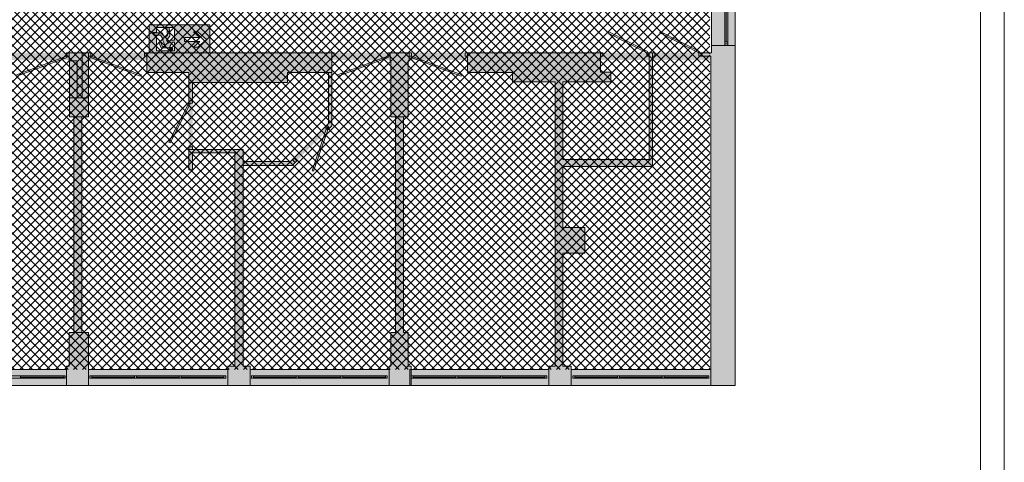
# Paper-space layout 'AP-09 STREFY POŻAROWE I EWAKUACJA - PIĘTRO 7' of a CAD drawing. Header units: millimetres. Extents: x 0 to 594, y 0 to 450.
# Tile 11 of 14: x 392 to 594, y 117 to 208. Entities that reach past the tile are written whole.
import ezdxf
from ezdxf.xclip import XClip

# ---------------------------------------------------------------- set-up
doc = ezdxf.new("R2010")
doc.units = ezdxf.units.MM
doc.header["$MEASUREMENT"] = 0
doc.header["$XCLIPFRAME"] = 0
for name, color, linetype, lineweight in [('A_Arkusz_Nr_pióra__1', 7, 'Continuous', 20), ('A_ewakuacja_Nr_pióra__4', 94, 'Continuous', 18), ('A_podkład_Nr_pióra__2', 8, 'Continuous', 13), ('A_ppoż proj_Nr_pióra__81', 2, 'Continuous', 5)]:
    doc.layers.add(name, color=color, linetype=linetype, lineweight=lineweight)
for name, color, linetype, lineweight, true_color in [('A_ewakuacja_Nr_pióra__104', 7, 'Continuous', 5, 0x006532), ('A_podkład_Nr_pióra__254', 7, 'Continuous', 5, 0xfdfdfd), ('A_ppoż proj_Nr_pióra__211', 7, 'Continuous', 5, 0xfe65fe)]:
    doc.layers.add(name, color=color, linetype=linetype, lineweight=lineweight, true_color=true_color)
doc.layers.add('A_podrys', color=7, linetype='Continuous')

# ---------------------------------------------------------------- blocks, each defined once
blk = doc.blocks.new('Rysunek_1_1', base_point=(-1569.58, -182.96))
at = {"layer": 'A_ewakuacja_Nr_pióra__104', "linetype": 'Continuous', "lineweight": 0, "true_color": 0x004c26}
h = blk.add_hatch(color=118, dxfattribs=at)
h.paths.add_polyline_path([(418.26, 207.41), (418.26, 201.67), (430.75, 201.67), (430.75, 207.41)])
h.paths.add_polyline_path([(423.51, 202.02), (419.79, 202.02), (419.79, 205.15), (419.53, 205.15, -0.24241), (419.05, 205.81), (419.79, 205.81), (419.79, 206.86), (423.5, 206.86), (423.5, 204.23), (422.61, 204.23), (422.31, 203.63), (421.85, 204.26), (422.52, 205.06), (422.4, 206.82), (421.91, 206.82), (422.05, 205.28), (421.53, 204.82), (420.93, 205.73), (419.27, 205.73, 0.304489), (419.63, 205.26), (420.62, 205.26), (421.17, 204.48, 0.230447), (421.13, 203.98), (421.23, 203.81), (421.72, 202.96), (421.05, 202.96), (420.67, 203.79, 1.14772), (420.33, 203.64), (420.78, 202.64), (422.2, 202.64, 0.414214), (422.62, 203.05), (423.06, 203.85), (423.51, 203.85)], flags=0)
h.paths.add_polyline_path([(425.56, 204), (425.56, 204.81), (428.68, 204.81), (427.4, 205.99), (428.3, 205.99), (430.06, 204.39), (428.31, 202.8), (427.38, 202.8), (428.68, 204)], flags=0)
blk.add_hatch(color=118, dxfattribs=at).paths.add_polyline_path([(422.5, 202.33, 1), (423.09, 202.62, 1)])
at = {"layer": 'A_podkład_Nr_pióra__254', "linetype": 'Continuous', "lineweight": 5, "true_color": 0xfdfdfd}
h = blk.add_hatch(color=7, dxfattribs=at)
h.paths.add_polyline_path([(70.72, 133.27), (538.72, 133.27), (538.72, 227.67), (538.02, 227.67), (538.02, 260.47), (538.72, 260.47), (538.72, 355.07), (203.72, 355.07), (203.72, 351.07), (204.02, 351.07), (204.02, 293.67), (204.02, 286.87), (249.02, 286.87), (296.52, 286.87), (369.49, 286.87), (372.52, 286.87), (533.82, 286.87), (533.82, 266.77), (533.82, 263.97), (508.72, 263.97), (508.72, 266.77), (457.72, 266.77), (457.72, 266.87), (418.72, 266.87), (418.72, 264.22), (402.12, 264.22), (402.12, 264.32), (397.12, 264.32, 0.414214), (392.12, 259.32), (392.12, 229.12, 0.414214), (397.12, 224.12), (418.72, 224.12), (418.72, 221.57), (456.32, 221.57), (458.42, 221.57), (509.02, 221.57), (509.02, 224.47), (533.82, 224.47), (533.82, 201.67), (509.78, 201.67), (509.02, 201.67), (458.42, 201.67), (456.32, 201.67), (418.72, 201.67), (406.32, 201.67), (149.02, 201.67), (149.02, 201.47), (101.32, 201.47), (76.12, 201.47), (76.12, 224.27), (101.32, 224.27), (101.32, 221.57), (121.32, 221.57), (121.32, 224.27), (137.77, 224.27), (137.77, 223.97), (141.67, 223.97), (141.67, 229.07), (164.82, 229.07), (164.82, 221.67), (173.12, 221.67), (173.12, 231.82), (172.32, 231.82), (172.32, 230.07), (165.57, 230.07), (165.57, 240.47), (172.32, 240.47), (172.32, 238.72), (173.12, 238.72), (172.32, 242.42), (172.32, 241.47), (165.57, 241.47), (165.57, 258.47), (172.32, 258.47), (172.32, 256.42), (173.12, 256.42), (173.12, 266.57), (168.62, 266.57), (166.22, 266.57), (166.22, 259.67), (141.72, 259.67), (141.72, 263.97), (137.71, 263.97), (137.71, 263.77), (123.62, 263.77), (76.12, 263.77), (76.12, 293.67), (123.62, 293.67), (141.72, 293.67), (166.22, 293.67), (168.62, 293.67), (168.62, 286.97), (173.12, 286.97), (173.12, 293.67), (183.12, 293.67), (183.12, 299.47), (173.82, 299.47), (173.82, 351.07), (175.22, 351.07), (175.22, 355.07), (70.72, 355.07), (70.72, 260.47), (71.92, 260.47), (71.92, 257.47), (71.92, 230.27), (71.92, 228.02), (70.72, 228.02)])
h.paths.add_polyline_path([(94.22, 295.27), (76.12, 295.27), (76.12, 321.24), (76.12, 351.77), (104.72, 351.77), (104.72, 351.07), (106.12, 351.07), (106.12, 321.24), (102.43, 321.24), (94.22, 312.94)], flags=0)
h.paths.add_polyline_path([(76.12, 199.87), (89.57, 199.87), (89.57, 195.57), (99.16, 195.57), (104.42, 195.57), (111.88, 195.57), (111.88, 200.77), (121.78, 200.77), (121.78, 196.37), (126.47, 196.37), (126.47, 191.37), (121.47, 191.37), (121.47, 184.67), (138.97, 184.67), (138.97, 144.17), (137.77, 144.17), (137.77, 136.57), (109.17, 136.57), (109.17, 137.27), (104.42, 137.27), (104.42, 136.57), (89.57, 136.57), (76.12, 136.57)], flags=0)
h.paths.add_polyline_path([(95.02, 302.27), (95.02, 312.63), (102.78, 320.44), (106.12, 320.44), (106.12, 318.83), (121.12, 318.83), (121.12, 302.27), (106.12, 302.27), (102.78, 302.27)], flags=0)
h.paths.add_polyline_path([(121.92, 319.63), (107.82, 319.63), (107.82, 351.07), (109.42, 351.07), (109.42, 351.77), (138.02, 351.77), (138.02, 302.17), (135.42, 302.17), (135.42, 295.27), (121.92, 295.27), (121.92, 302.17)], flags=0)
h.paths.add_polyline_path([(137.67, 191.37), (127.37, 191.37), (127.37, 199.07), (128.97, 199.07), (128.97, 199.77), (139.12, 199.77), (139.12, 200.77), (149.02, 200.77), (149.02, 195.37), (160.32, 195.37), (160.32, 183.47), (141.57, 183.47), (141.57, 192.27), (137.67, 192.27)], flags=0)
h.paths.add_polyline_path([(140.02, 302.17), (140.02, 321.77), (154.92, 321.77), (154.92, 302.17)], flags=0)
h.paths.add_polyline_path([(140.02, 344.17), (142.52, 344.17), (142.52, 351.77), (170.92, 351.77), (170.92, 351.07), (172.22, 351.07), (172.22, 322.57), (142.52, 322.57), (140.02, 322.57)], flags=0)
h.paths.add_polyline_path([(140.47, 178.47), (141.57, 178.47), (161.12, 178.47), (161.12, 181.87), (171.82, 181.87), (171.82, 137.27), (170.52, 137.27), (170.52, 136.57), (141.97, 136.57), (141.97, 137.27), (141.57, 137.27), (141.57, 144.17), (140.47, 144.17)], flags=0)
h.paths.add_polyline_path([(155.72, 299.47), (155.72, 321.87), (172.22, 321.87), (172.22, 299.47), (167.72, 299.47), (167.72, 294.37), (155.72, 294.37)], flags=0)
h.paths.add_polyline_path([(161.12, 200.07), (171.82, 200.07), (171.82, 183.47), (161.12, 183.47)], flags=0)
h.paths.add_polyline_path([(173.52, 137.27), (173.52, 195.77), (173.52, 200.97), (197.22, 200.97), (197.22, 195.77), (203.72, 195.77), (203.72, 137.27), (203.52, 137.27), (203.52, 136.57), (174.92, 136.57), (174.92, 137.27)], flags=0)
h.paths.add_polyline_path([(207.52, 144.17), (205.42, 144.17), (205.42, 188.47), (207.52, 188.47), (207.52, 195.57), (214.32, 195.57), (214.32, 197.47), (225.42, 197.47), (225.42, 200.87), (237.42, 200.87), (237.42, 197.47), (237.42, 195.87), (238.32, 195.87), (238.32, 137.27), (236.72, 137.27), (236.72, 136.57), (207.72, 136.57), (207.72, 137.27), (207.52, 137.27)], flags=0)
h.paths.add_polyline_path([(205.72, 344.17), (207.82, 344.17), (207.82, 351.07), (208.32, 351.07), (208.32, 351.77), (236.92, 351.77), (236.92, 351.07), (238.22, 351.07), (238.22, 308.93), (228.04, 308.93), (219.82, 300.67), (219.82, 287.57), (207.82, 287.57), (207.82, 299.87), (205.72, 299.87)], flags=0)
h.paths.add_polyline_path([(229.02, 290.87), (220.62, 290.87), (220.62, 300.33), (228.38, 308.13), (229.02, 308.13), (238.22, 308.13), (238.22, 306.63), (248.02, 306.63), (248.02, 292.77), (238.22, 292.77), (229.02, 292.77)], flags=0)
h.paths.add_polyline_path([(239.72, 310.93), (239.72, 344.17), (239.72, 351.07), (241.42, 351.07), (241.42, 351.77), (270.02, 351.77), (270.02, 351.07), (270.02, 344.17), (270.52, 344.17), (270.52, 310.93), (270.52, 299.87), (270.02, 299.87), (270.02, 287.57), (258.02, 287.57), (258.02, 295.87), (257.32, 295.87), (257.32, 290.87), (248.82, 290.87), (248.82, 295.87), (248.82, 310.93), (248.02, 310.93), (248.02, 307.43), (239.72, 307.43)], flags=0)
h.paths.add_polyline_path([(240.12, 178.77), (240.12, 195.37), (248.22, 195.37), (248.22, 197.47), (257.22, 197.47), (257.22, 195.37), (257.22, 178.77)], flags=0)
h.paths.add_polyline_path([(241.42, 137.27), (240.12, 137.27), (240.12, 177.97), (270.02, 177.97), (270.72, 177.97), (270.72, 144.17), (270.02, 144.17), (270.02, 137.27), (270.02, 136.57), (241.42, 136.57)], flags=0)
h.paths.add_polyline_path([(270.02, 178.67), (258.02, 178.67), (258.02, 200.97), (270.02, 200.97), (270.02, 188.47), (270.72, 188.47), (270.72, 178.67)], flags=0)
h.paths.add_polyline_path([(273, 144.17), (273.02, 145.23), (273.02, 188.47), (273.62, 188.47), (273.62, 197.57), (273.62, 200.97), (285.57, 200.97), (285.57, 197.57), (295.12, 197.57), (295.12, 188.47), (295.12, 177.61), (295.92, 177.61), (295.92, 181.11), (304.12, 181.11), (304.12, 177.61), (304.12, 144.17), (304.12, 137.27), (302.72, 137.27), (302.72, 136.57), (273.92, 136.57), (273.92, 137.27), (273.62, 137.27), (273.62, 144.17)], flags=0)
h.paths.add_polyline_path([(273.82, 299.87), (273.32, 299.87), (273.32, 308.93), (273.32, 310.15), (273.32, 344.17), (273.82, 344.17), (273.82, 351.07), (274.22, 351.07), (274.22, 351.77), (302.82, 351.77), (302.82, 351.07), (304.22, 351.07), (304.22, 344.17), (304.22, 308.93), (294.04, 308.93), (285.82, 300.67), (285.82, 287.57), (273.82, 287.57)], flags=0)
h.paths.add_polyline_path([(286.62, 290.87), (286.62, 300.33), (294.38, 308.13), (304.22, 308.13), (304.22, 306.73), (314.02, 306.73), (314.02, 292.77), (295.02, 292.77), (295.02, 290.87)], flags=0)
h.paths.add_polyline_path([(295.92, 181.81), (295.92, 195.57), (305.82, 195.57), (314.92, 195.57), (314.92, 197.57), (323.32, 197.57), (323.32, 187.1), (315.56, 179.31), (305.82, 179.31), (305.82, 181.81)], flags=0)
h.paths.add_polyline_path([(305.82, 178.51), (307.12, 178.51), (315.9, 178.51), (324.12, 186.77), (324.12, 188.47), (324.12, 200.97), (336.12, 200.97), (336.12, 188.47), (336.82, 188.47), (336.82, 186.77), (336.82, 144.17), (336.12, 144.17), (336.12, 137.27), (335.72, 137.27), (335.72, 136.57), (307.12, 136.57), (307.12, 137.27), (305.82, 137.27)], flags=0)
h.paths.add_polyline_path([(314.02, 307.53), (305.92, 307.53), (305.92, 351.07), (307.22, 351.07), (307.22, 351.77), (335.62, 351.77), (335.62, 351.07), (336.12, 351.07), (336.12, 344.17), (336.82, 344.17), (336.82, 311.03), (336.82, 299.87), (336.12, 299.87), (336.12, 295.97), (337.12, 295.97), (337.12, 288.47), (336.22, 288.47), (336.22, 287.57), (324.22, 287.57), (324.22, 288.47), (324.22, 290.87), (314.82, 290.87), (314.82, 299.87), (314.82, 311.03), (314.02, 311.03)], flags=0)
h.paths.add_polyline_path([(338.72, 288.47), (338.72, 290.97), (338.72, 295.97), (339.92, 295.97), (339.92, 299.87), (339.42, 299.87), (339.42, 344.17), (339.92, 344.17), (339.92, 351.07), (340.12, 351.07), (340.12, 351.77), (358.49, 351.77), (360.82, 351.77), (368.52, 351.77), (368.52, 351.07), (369.95, 351.07), (369.95, 292.67), (360.82, 292.67), (360.82, 298.17), (360.02, 298.17), (360.02, 295.97), (360.02, 290.97), (351.92, 290.97), (351.92, 288.47), (351.92, 287.57), (339.92, 287.57), (339.92, 288.47)], flags=0)
h.paths.add_polyline_path([(339.42, 144.17), (339.42, 188.47), (339.82, 188.47), (339.82, 200.97), (351.82, 200.97), (351.82, 187.07), (352.66, 186.23), (352.68, 186.24), (353.23, 186.79), (352.62, 187.4), (352.62, 197.57), (361.02, 197.57), (361.02, 195.47), (381.52, 195.47), (381.52, 191.31), (382.32, 191.31), (382.32, 195.47), (389.82, 195.47), (389.82, 200.97), (401.82, 200.97), (401.82, 199.97), (401.92, 199.97), (401.92, 192.37), (401.92, 188.47), (402.82, 188.47), (402.82, 144.17), (401.82, 144.17), (401.82, 137.27), (401.32, 137.27), (401.32, 136.57), (372.92, 136.57), (372.92, 137.27), (371.62, 137.27), (371.62, 181.11), (381.62, 181.11), (381.62, 177.61), (382.32, 177.61), (382.32, 182.31), (381.52, 182.31), (381.52, 181.81), (369.92, 181.81), (369.92, 179.71), (360.28, 179.71), (359.57, 180.41), (359.01, 179.84), (359.94, 178.91), (369.92, 178.91), (369.92, 144.17), (369.92, 137.27), (368.42, 137.27), (368.42, 136.57), (339.82, 136.57), (339.82, 137.27), (339.82, 144.17)], flags=0)
h.paths.add_polyline_path([(391.12, 288.37), (372.02, 288.37), (372.02, 338.37), (372.95, 338.37), (372.95, 339.27), (401.92, 339.27), (401.92, 333.17), (401.92, 287.47), (391.92, 287.47), (391.92, 293.87), (391.12, 293.87)], flags=0)
h.paths.add_polyline_path([(398.12, 260.12), (402.12, 260.12), (402.12, 260.22), (406.12, 260.22), (406.12, 261.22), (419.52, 261.22), (419.52, 265.17), (430.32, 265.17), (430.32, 223.17), (419.52, 223.17), (419.52, 227.12), (406.12, 227.12), (406.12, 228.12), (398.12, 228.12), (398.12, 250.27), (398.12, 252.26)], flags=0)
h.paths.add_polyline_path([(403.62, 299.87), (403.62, 339.27), (405.82, 339.27), (405.82, 351.07), (406.32, 351.07), (406.32, 351.77), (434.92, 351.77), (434.92, 351.07), (438.92, 351.07), (438.92, 351.77), (467.52, 351.77), (467.52, 351.07), (467.92, 351.07), (467.92, 344.17), (469.92, 344.17), (469.92, 299.87), (467.92, 299.87), (467.92, 295.97), (468.72, 295.97), (468.72, 288.57), (457.02, 288.57), (457.02, 290.97), (446.82, 290.97), (446.82, 292.77), (426.72, 292.77), (426.72, 287.57), (405.72, 287.57), (405.72, 299.87)], flags=0)
h.paths.add_polyline_path([(404.42, 144.17), (404.42, 177.61), (404.42, 188.47), (405.82, 188.47), (405.82, 200.97), (417.82, 200.97), (417.82, 197.57), (426.42, 197.57), (426.42, 188.47), (426.42, 183.09), (426.42, 177.61), (427.22, 177.61), (427.22, 181.11), (435.92, 181.11), (435.92, 144.17), (435.92, 137.27), (434.42, 137.27), (434.42, 136.57), (405.82, 136.57), (405.82, 137.27), (405.82, 144.17)], flags=0)
h.paths.add_polyline_path([(427.22, 195.57), (446.72, 195.57), (446.72, 197.57), (455.12, 197.57), (455.12, 187.1), (447.36, 179.31), (437.62, 179.31), (437.62, 181.81), (427.22, 181.81)], flags=0)
h.paths.add_polyline_path([(431.02, 261.57), (432.85, 261.57), (436.32, 261.57), (437.42, 261.57), (437.42, 259.37), (448.22, 259.37), (448.22, 229.07), (436.32, 229.07), (436.32, 223.17), (431.02, 223.17)], flags=0)
h.paths.add_polyline_path([(437.62, 178.51), (447.7, 178.51), (455.82, 186.67), (455.82, 188.47), (455.82, 199.97), (455.82, 200.97), (467.82, 200.97), (467.82, 199.97), (467.92, 199.97), (467.92, 188.47), (468.92, 188.47), (468.92, 186.67), (468.92, 178.51), (468.92, 176.58), (468.92, 144.17), (467.92, 144.17), (467.92, 137.27), (467.62, 137.27), (467.62, 136.57), (439.02, 136.57), (439.02, 137.27), (437.62, 137.27), (437.62, 144.17)], flags=0)
h.paths.add_polyline_path([(450.02, 247.47), (450.02, 264.97), (453.72, 264.97), (457.72, 264.97), (457.72, 266.07), (467.72, 266.07), (467.72, 244.97), (457.72, 244.97), (453.72, 244.97), (453.72, 247.47)], flags=0)
h.paths.add_polyline_path([(457.92, 223.67), (450.02, 223.67), (450.02, 243.27), (457.92, 243.27), (467.72, 243.27), (467.72, 223.47), (467.92, 223.47), (467.92, 222.27), (467.72, 222.27), (457.92, 222.27)], flags=0)
h.paths.add_polyline_path([(470.42, 290.97), (470.42, 295.97), (471.52, 295.97), (471.52, 351.07), (471.62, 351.07), (471.62, 351.77), (500.22, 351.77), (500.22, 351.07), (501.72, 351.07), (501.72, 292.77), (492.29, 292.77), (492.29, 290.97), (482.42, 290.97), (482.42, 287.57), (470.42, 287.57)], flags=0)
h.paths.add_polyline_path([(471.52, 144.17), (470.52, 144.17), (470.52, 188.47), (471.52, 188.47), (471.52, 195.67), (471.52, 197.57), (471.52, 199.97), (471.72, 199.97), (471.72, 200.97), (483.72, 200.97), (483.72, 199.97), (483.72, 197.57), (492.92, 197.57), (492.92, 195.67), (501.72, 195.67), (501.72, 188.47), (501.72, 144.17), (501.72, 137.27), (500.42, 137.27), (500.42, 136.57), (472.12, 136.57), (472.12, 137.27), (471.52, 137.27)], flags=0)
h.paths.add_polyline_path([(503.32, 195.67), (513.12, 195.67), (513.12, 197.67), (511.02, 197.67), (511.02, 200.97), (521.02, 200.97), (521.02, 197.67), (521.02, 179.71), (513.12, 179.71), (503.32, 179.71)], flags=0)
h.paths.add_polyline_path([(503.32, 165.77), (503.32, 178.27), (507.82, 178.27), (521.72, 178.27), (521.72, 200.97), (533.72, 200.97), (533.72, 178.27), (533.72, 136.57), (507.82, 136.57), (505.02, 136.57), (505.02, 137.27), (503.32, 137.27), (503.32, 160.47), (505.02, 160.47), (507.82, 160.47), (507.82, 165.77)], flags=0)
h.paths.add_polyline_path([(503.42, 328.37), (520.21, 328.37), (520.21, 329.57), (507.42, 329.57), (507.42, 333.77), (505.12, 333.77), (503.42, 333.77), (503.42, 351.07), (505.12, 351.07), (505.12, 351.77), (507.42, 351.77), (533.32, 351.77), (533.32, 329.57), (533.32, 328.37), (533.34, 328.37), (533.34, 310.07), (533.32, 310.07), (533.32, 288.57), (533.02, 288.57), (533.02, 287.57), (521.02, 287.57), (521.02, 288.57), (512.92, 288.57), (512.92, 293.37), (503.42, 293.37), (503.42, 305.67), (512.92, 305.67), (522.02, 305.67), (522.02, 310.07), (503.42, 310.07)], flags=0)
at = {"layer": 'A_ppoż proj_Nr_pióra__211', "linetype": 'Continuous', "lineweight": 5, "true_color": 0xfe65fe}
h = blk.add_hatch(dxfattribs=at)
h.set_pattern_fill('bloczki_betonowe_0001', color=211, style=0, pattern_type=2)
h.set_pattern_definition([(45, (-1569.5778, -182.9554), (-0.9192388, 0.9192388), []), (135, (-1569.5778, -182.9554), (0.9192388, 0.9192388), [])])
h.paths.add_polyline_path([(216.52, 201.67), (205.42, 201.67), (205.42, 136.57), (533.52, 136.57), (533.52, 351.77), (205.72, 351.77), (205.72, 266.87), (214.72, 266.87), (246.22, 266.87), (246.22, 221.87), (216.52, 221.87)])
at = {"layer": 'A_ppoż proj_Nr_pióra__81', "linetype": 'Continuous', "lineweight": 0, "true_color": 0x3f3f00}
blk.add_hatch(color=48, dxfattribs=at).paths.add_polyline_path([(216.82, 200.17), (538.72, 200.17), (538.72, 201.67), (216.82, 201.67)])
at = {"layer": 'A_ewakuacja_Nr_pióra__4', "color": 94, "linetype": 'Continuous', "lineweight": 18, "flags": 128}
for points in [[(430.75, 201.67), (418.26, 201.67), (418.26, 207.41), (430.75, 207.41)], [(425.56, 204.81), (425.56, 204), (428.68, 204), (427.38, 202.8), (428.31, 202.8), (430.06, 204.39), (428.3, 205.99), (427.4, 205.99), (428.68, 204.81)]]:
    blk.add_lwpolyline(points, close=True, dxfattribs=at)
blk.add_lwpolyline([(423.5, 206.86), (423.5, 204.23), (422.61, 204.23), (422.31, 203.63), (421.85, 204.26), (422.52, 205.06), (422.4, 206.82), (421.91, 206.82), (422.05, 205.28), (421.53, 204.82), (420.93, 205.73), (419.27, 205.73, 0.304489), (419.63, 205.26), (420.62, 205.26), (421.17, 204.48, 0.230447), (421.13, 203.98), (421.23, 203.81), (421.72, 202.96), (421.05, 202.96), (420.67, 203.79, 1.14772), (420.33, 203.64), (420.78, 202.64), (422.2, 202.64, 0.414214), (422.62, 203.05), (423.06, 203.85), (423.51, 203.85), (423.51, 202.02), (419.79, 202.02), (419.79, 205.15), (419.53, 205.15, -0.24241), (419.05, 205.81), (419.79, 205.81), (419.79, 206.86)], format="xyb", close=True, dxfattribs=at)
at = {"layer": 'A_ewakuacja_Nr_pióra__4', "color": 94, "linetype": 'Continuous', "lineweight": 18}
blk.add_circle((422.79, 202.48), 0.328, dxfattribs=at)
at = {"layer": 'A_podkład_Nr_pióra__2', "color": 8, "linetype": 'Continuous', "lineweight": 13}
for p, q in [((538.72, 133.27), (538.72, 227.67)), ((533.82, 224.47), (533.82, 201.67)), ((536.54, 220.62), (536.54, 203.12)), ((537.22, 203.12), (537.22, 220.62)), ((536.88, 219.82), (536.88, 203.92)), ((512.62, 206), (512.49, 205.73)), ((512.49, 205.73), (520.52, 201.67)), ((520.65, 201.94), (512.62, 206)), ((523.32, 206), (523.19, 205.73)), ((523.19, 205.73), (531.22, 201.67)), ((531.35, 201.94), (523.32, 206)), ((533.82, 203.12), (538.72, 203.12)), ((536.54, 203.92), (537.22, 203.92)), ((537.22, 203.52), (536.54, 203.52)), ((391.01, 197.14), (401.32, 200.97)), ((401.42, 200.69), (391.11, 196.86)), ((401.32, 200.97), (401.32, 201.67)), ((406.32, 201.67), (401.32, 201.67)), ((401.32, 200.97), (401.42, 200.69)), ((401.82, 200.97), (401.32, 200.97)), ((401.82, 201.67), (401.82, 199.97)), ((404.52, 192.37), (404.52, 201.67)), ((405.82, 201.67), (405.82, 188.47)), ((405.82, 200.97), (406.32, 200.97)), ((406.32, 200.97), (406.21, 200.69)), ((406.21, 200.69), (416.53, 196.86)), ((406.32, 200.97), (406.32, 201.67)), ((416.63, 197.14), (406.32, 200.97)), ((417.32, 201.67), (417.32, 200.97)), ((417.32, 201.67), (456.32, 201.67)), ((417.32, 200.97), (417.82, 200.97)), ((417.82, 201.67), (417.82, 197.57)), ((455.82, 186.67), (455.82, 201.67)), ((456.32, 200.97), (455.82, 200.97)), ((456.32, 201.67), (456.32, 200.97)), ((457.01, 197.14), (467.32, 200.97)), ((467.42, 200.69), (457.11, 196.86)), ((467.32, 200.97), (467.32, 201.67)), ((472.22, 201.67), (467.32, 201.67)), ((467.32, 200.97), (467.42, 200.69)), ((467.82, 200.97), (467.32, 200.97)), ((467.82, 201.67), (467.82, 199.97)), ((471.72, 201.67), (471.72, 199.97)), ((471.72, 200.97), (472.22, 200.97)), ((472.22, 200.97), (472.11, 200.69)), ((472.11, 200.69), (482.43, 196.86)), ((472.22, 200.97), (472.22, 201.67)), ((482.53, 197.14), (472.22, 200.97)), ((483.22, 201.67), (483.22, 200.97)), ((483.22, 201.67), (511.52, 201.67)), ((483.22, 200.97), (483.72, 200.97)), ((483.72, 201.67), (483.72, 197.57)), ((511.02, 201.67), (511.02, 197.67)), ((511.52, 200.97), (511.02, 200.97)), ((511.52, 201.67), (511.52, 200.97)), ((520.52, 201.67), (520.65, 201.94)), ((520.52, 200.97), (520.52, 201.67)), ((520.52, 201.67), (522.22, 201.67)), ((521.02, 200.97), (520.52, 200.97)), ((521.02, 201.67), (521.02, 179.71)), ((521.72, 178.27), (521.72, 201.67)), ((522.22, 200.97), (521.72, 200.97)), ((522.22, 201.67), (522.22, 200.97)), ((531.22, 201.67), (531.35, 201.94)), ((531.22, 201.67), (533.82, 201.67)), ((531.22, 200.97), (531.22, 201.67)), ((531.22, 200.97), (533.72, 200.97)), ((531.72, 201.67), (531.72, 200.97)), ((533.72, 200.97), (533.72, 133.27)), ((401.82, 199.97), (403.52, 199.97)), ((401.92, 192.42), (401.92, 199.97)), ((403.52, 199.97), (403.52, 192.37)), ((467.82, 199.97), (467.92, 199.97)), ((467.92, 199.97), (467.92, 188.47)), ((471.52, 188.47), (471.52, 199.97)), ((471.52, 199.97), (471.72, 199.97)), ((416.53, 196.86), (416.63, 197.14)), ((417.82, 197.57), (426.42, 197.57)), ((426.42, 197.57), (426.42, 191.32)), ((446.72, 197.57), (455.82, 197.57)), ((446.72, 197.57), (446.72, 195.57)), ((455.12, 187.1), (455.12, 197.57)), ((457.11, 196.86), (457.01, 197.14)), ((482.43, 196.86), (482.53, 197.14)), ((483.72, 197.57), (492.92, 197.57)), ((492.92, 197.57), (492.92, 195.67)), ((511.02, 197.67), (513.12, 197.67)), ((513.12, 197.67), (513.12, 195.67)), ((426.42, 195.57), (446.72, 195.57)), ((427.22, 195.57), (427.22, 191.31)), ((492.92, 195.67), (501.72, 195.67)), ((501.72, 195.67), (501.72, 137.27)), ((503.32, 195.67), (513.12, 195.67)), ((503.32, 195.67), (503.32, 179.71)), ((401.92, 192.37), (401.92, 188.47)), ((405.82, 192.37), (401.92, 192.37)), ((426.42, 191.32), (422.36, 183.28)), ((422.63, 183.15), (426.69, 191.18)), ((427.22, 191.81), (426.42, 191.81)), ((426.69, 191.18), (426.42, 191.32)), ((426.44, 191.31), (427.22, 191.31)), ((401.92, 188.47), (405.82, 188.47)), ((402.82, 188.47), (402.82, 144.17)), ((404.42, 144.17), (404.42, 188.47)), ((467.92, 188.47), (471.52, 188.47)), ((468.92, 188.47), (468.92, 144.17)), ((470.52, 144.17), (470.52, 188.47)), ((454.41, 186.39), (455.12, 187.1)), ((454.97, 185.82), (454.41, 186.39)), ((454.76, 186.75), (455.33, 186.17)), ((455.33, 186.17), (454.97, 185.82)), ((455.33, 186.17), (455.82, 186.67)), ((451.79, 177.41), (454.69, 185.93)), ((454.98, 185.83), (452.07, 177.31)), ((454.69, 185.93), (454.98, 185.83)), ((422.36, 183.28), (422.63, 183.15)), ((427.22, 182.31), (426.42, 182.31)), ((426.42, 182.31), (426.42, 177.61)), ((427.22, 182.31), (427.22, 181.81)), ((437.62, 181.81), (426.42, 181.81)), ((435.92, 181.11), (427.22, 181.11)), ((427.22, 181.11), (427.22, 177.61)), ((435.92, 181.11), (435.92, 137.27)), ((437.62, 137.27), (437.62, 181.81)), ((437.62, 179.31), (447.36, 179.31)), ((437.62, 178.51), (447.7, 178.51)), ((447.36, 179.31), (448.06, 180.01)), ((447.7, 178.51), (448.27, 179.09)), ((447.71, 179.66), (448.27, 179.09)), ((448.06, 180.01), (448.62, 179.44)), ((448.62, 179.44), (448.27, 179.09)), ((503.32, 179.71), (521.02, 179.71)), ((503.32, 165.77), (503.32, 178.27)), ((503.32, 178.27), (521.72, 178.27)), ((426.42, 177.61), (427.22, 177.61)), ((452.07, 177.31), (451.79, 177.41)), ((507.82, 165.77), (503.32, 165.77)), ((507.82, 160.47), (507.82, 165.77)), ((503.32, 137.27), (503.32, 160.47)), ((503.32, 160.47), (507.82, 160.47)), ((401.82, 144.17), (401.82, 137.27)), ((405.82, 144.17), (401.82, 144.17)), ((405.82, 133.27), (405.82, 144.17)), ((467.92, 144.17), (467.92, 137.27)), ((468.92, 144.17), (467.92, 144.17)), ((471.52, 144.17), (470.52, 144.17)), ((471.52, 137.27), (471.52, 144.17)), ((401.32, 136.57), (372.92, 136.57)), ((401.82, 137.27), (401.32, 137.27)), ((401.32, 137.27), (401.32, 133.27)), ((434.42, 136.57), (405.82, 136.57)), ((435.92, 137.27), (434.42, 137.27)), ((434.42, 137.27), (434.42, 133.27)), ((439.02, 137.27), (437.62, 137.27)), ((439.02, 133.27), (439.02, 137.27)), ((467.62, 136.57), (439.02, 136.57)), ((467.92, 137.27), (467.62, 137.27)), ((467.62, 137.27), (467.62, 133.27)), ((472.12, 137.27), (471.52, 137.27)), ((471.82, 136.57), (471.82, 133.27)), ((500.42, 136.57), (471.82, 136.57)), ((472.12, 133.27), (472.12, 137.27)), ((501.72, 137.27), (500.42, 137.27)), ((500.42, 137.27), (500.42, 133.27)), ((505.02, 137.27), (503.32, 137.27)), ((505.02, 133.27), (505.02, 137.27)), ((533.72, 136.57), (505.02, 136.57)), ((373.12, 135.27), (401.02, 135.27)), ((401.02, 134.77), (373.12, 134.77)), ((391.82, 134.77), (391.82, 135.27)), ((391.82, 135.02), (400.72, 135.02)), ((400.72, 134.77), (400.72, 135.27)), ((401.02, 135.27), (401.02, 134.77)), ((406.12, 135.27), (434.02, 135.27)), ((406.12, 134.77), (406.12, 135.27)), ((434.02, 134.77), (406.12, 134.77)), ((406.52, 134.77), (406.52, 135.27)), ((406.52, 135.02), (415.29, 135.02)), ((415.29, 134.77), (415.29, 135.27)), ((415.69, 134.77), (415.69, 135.27)), ((415.69, 135.02), (424.45, 135.02)), ((424.45, 134.77), (424.45, 135.27)), ((424.85, 134.77), (424.85, 135.27)), ((424.85, 135.02), (433.62, 135.02)), ((433.62, 134.77), (433.62, 135.27)), ((434.02, 135.27), (434.02, 134.77)), ((439.32, 135.27), (467.22, 135.27)), ((439.32, 134.77), (439.32, 135.27)), ((467.22, 134.77), (439.32, 134.77)), ((439.72, 134.77), (439.72, 135.27)), ((439.72, 135.02), (448.49, 135.02)), ((448.49, 134.77), (448.49, 135.27)), ((448.89, 134.77), (448.89, 135.27)), ((448.89, 135.02), (457.65, 135.02)), ((457.65, 134.77), (457.65, 135.27)), ((458.05, 134.77), (458.05, 135.27)), ((458.05, 135.02), (466.82, 135.02)), ((466.82, 134.77), (466.82, 135.27)), ((467.22, 135.27), (467.22, 134.77)), ((472.12, 135.27), (500.02, 135.27)), ((500.02, 134.77), (472.12, 134.77)), ((472.52, 134.77), (472.52, 135.27)), ((472.52, 135.02), (481.29, 135.02)), ((481.29, 134.77), (481.29, 135.27)), ((481.69, 134.77), (481.69, 135.27)), ((481.69, 135.02), (490.45, 135.02)), ((490.45, 134.77), (490.45, 135.27)), ((490.85, 134.77), (490.85, 135.27)), ((490.85, 135.02), (499.62, 135.02)), ((499.62, 134.77), (499.62, 135.27)), ((500.02, 135.27), (500.02, 134.77)), ((505.32, 135.27), (533.32, 135.27)), ((505.32, 134.77), (505.32, 135.27)), ((533.32, 134.77), (505.32, 134.77)), ((505.72, 134.77), (505.72, 135.27)), ((505.72, 135.02), (514.52, 135.02)), ((514.52, 134.77), (514.52, 135.27)), ((514.92, 134.77), (514.92, 135.27)), ((514.92, 135.02), (523.72, 135.02)), ((523.72, 134.77), (523.72, 135.27)), ((524.12, 134.77), (524.12, 135.27)), ((524.12, 135.02), (532.92, 135.02)), ((532.92, 134.77), (532.92, 135.27)), ((533.32, 135.27), (533.32, 134.77)), ((70.72, 133.27), (538.72, 133.27))]:
    blk.add_line(p, q, dxfattribs=at)

psp = doc.layouts.new('AP-09 STREFY POŻAROWE I EWAKUACJA - PIĘTRO 7')

# ---------------------------------------------------------------- linework, layer by layer
at = {"layer": 'A_Arkusz_Nr_pióra__1', "color": 7, "linetype": 'Continuous', "lineweight": 20}
psp.add_line((589.1, 445.1), (589.1, 4.9), dxfattribs=at)
at = {"layer": 'A_Arkusz_Nr_pióra__1', "color": 7, "linetype": 'Continuous', "lineweight": 20, "flags": 128}
psp.add_lwpolyline([(0, 450), (594, 450), (594, 0), (0, 0)], close=True, dxfattribs=at)

# ---------------------------------------------------------------- block references
at = {"layer": 'A_podrys', "color": 37, "linetype": 'Continuous', "lineweight": 5, "true_color": 0x656532}
ref = psp.add_blockref('Rysunek_1_1', (-1569.58, -182.96), dxfattribs=at)
XClip(ref).set_block_clipping_path([(34.2476203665, 101.3259029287), (554.312344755, 445.1)])

doc.saveas('drawing.dxf')
